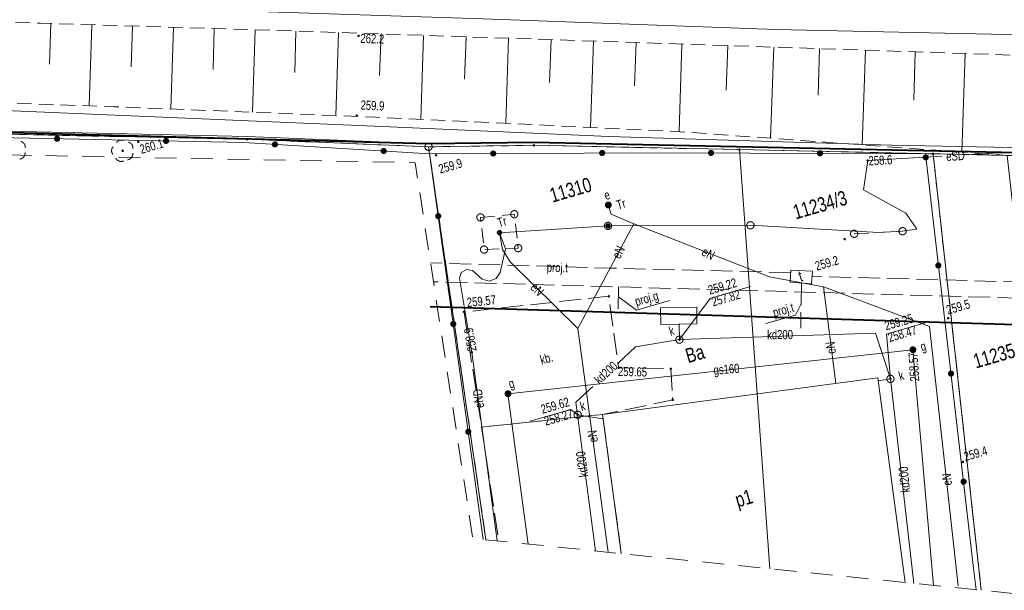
# Model space of a CAD drawing. Header units: millimetres. Extents: x -105537 to 923666, y -162842 to 175608.
# Tile 25 of 41: x 68171 to 135949, y -88337 to -49008. Entities that reach past the tile are written whole.
import ezdxf
from ezdxf.xclip import XClip

# ---------------------------------------------------------------- set-up
doc = ezdxf.new("R2010")
doc.units = ezdxf.units.MM
doc.header["$MEASUREMENT"] = 0
doc.header["$XCLIPFRAME"] = 0
for name, pattern in [('1', [1500, 1000, -500]), ('1054', [2000, 1500, -500]), ('2', [2000, 1500, -500]), ('2216', [2500, 1500, -1000]), ('2217', [2000, 1500, -500]), ('2218', [1000, 500, -500]), ('3820', [1500, 1000, -500])]:
    doc.linetypes.add(name, pattern=pattern)
doc.layers.add('A__!REF_RYSUNKI', color=7, linetype='Continuous')
doc.layers.add('Nowe_A_WYM_SYTUACJA', color=7, linetype='Continuous')
for name, color, linetype, lineweight in [('Nowe_A_WYM_SYTUACJA_Nr_pióra__1', 7, 'Continuous', 13), ('Nowe_A_WYM_SYTUACJA_Nr_pióra__45', 7, 'Continuous', 15), ('Nowe_A_WYM_SYTUACJA_Nr_pióra__85', 7, 'Continuous', 13), ('Wadowice Wałowa mdcp500_2_EGB_Budynek_Nr_pióra__7', 7, 'Continuous', 18), ('Wadowice Wałowa mdcp500_2_EGB_DzialkaEwidencyjna_Nr_pióra__3', 3, 'Continuous', 18), ('Wadowice Wałowa mdcp500_2_EGB_KonturKlasyfikacyjny_Nr_pióra__86', 86, 'Continuous', 18), ('Wadowice Wałowa mdcp500_2_EGB_KonturUzytkuGruntowego_Nr_pióra__3', 3, 'Continuous', 18), ('Wadowice Wałowa mdcp500_2_EGB_PunktGraniczny_Nr_pióra__3', 3, 'Continuous', 18), ('Wadowice Wałowa mdcp500_2_GES_InneUrzadzeniaTowarzyszace_Nr_pióra__34', 34, 'Continuous', 18), ('Wadowice Wałowa mdcp500_2_GES_InneUrzadzeniaTowarzyszace_Nr_pióra__7', 7, 'Continuous', 18), ('Wadowice Wałowa mdcp500_2_GES_PrzewodElektroenergetyczny_Nr_pióra__1', 1, 'Continuous', 18), ('Wadowice Wałowa mdcp500_2_GES_PrzewodGazowy_Nr_pióra__56', 56, 'Continuous', 18), ('Wadowice Wałowa mdcp500_2_GES_PrzewodKanalizacyjny_Nr_pióra__34', 34, 'Continuous', 18), ('Wadowice Wałowa mdcp500_2_GES_PrzewodTelekomunikacyjny_Nr_pióra__30', 30, 'Continuous', 18), ('Wadowice Wałowa mdcp500_2_GES_Rzedna_Nr_pióra__1', 1, 'Continuous', 18), ('Wadowice Wałowa mdcp500_2_GES_Rzedna_Nr_pióra__34', 34, 'Continuous', 18), ('Wadowice Wałowa mdcp500_2_GES_Rzedna_Nr_pióra__56', 56, 'Continuous', 18), ('Wadowice Wałowa mdcp500_2_GES_UrzadzeniaSiecElektroenerge_Nr_pióra__1', 1, 'Continuous', 18), ('Wadowice Wałowa mdcp500_2_GES_UrzadzeniaSiecGazowa_Nr_pióra__56', 56, 'Continuous', 18), ('Wadowice Wałowa mdcp500_2_GES_UrzadzeniaSiecKanalizacyjna_Nr_pióra__34', 34, 'Continuous', 18), ('Wadowice Wałowa mdcp500_2_linie_mpzp_Nr_pióra__135', 135, 'Continuous', 18), ('Wadowice Wałowa mdcp500_2_OT_Komunikacja_Nr_pióra__7', 7, 'Continuous', 18), ('Wadowice Wałowa mdcp500_2_OT_Ogrodzenia_Nr_pióra__7', 7, 'Continuous', 18), ('Wadowice Wałowa mdcp500_2_OT_Rzedna_Nr_pióra__7', 7, 'Continuous', 18), ('Wadowice Wałowa mdcp500_2_OT_Skarpa_Nr_pióra__7', 7, 'Continuous', 18), ('Wadowice Wałowa mdcp500_2_OT_ZagospodarowanieTerenu_Nr_pióra__3', 3, 'Continuous', 18), ('Wadowice Wałowa mdcp500_2_zakres_mapy_Nr_pióra__178', 178, 'Continuous', 18)]:
    doc.layers.add(name, color=color, linetype=linetype, lineweight=lineweight)
doc.layers.add('PZT_MPZP_Nr_pióra__226', color=7, linetype='Continuous', lineweight=40, true_color=0x59c9ff)
doc.styles.add('STYL_AUTOMATYCZNY_5', font='arial.ttf')
doc.styles.add('STYL_AUTOMATYCZNY_6', font='arial.ttf', dxfattribs={"width": 0.75})
doc.linetypes.add('Linia zabudowy - nieprzekraczalna I WSC', pattern='A,0,[2,PAB.6.2 PROJEKT ZAGOSPODAROWANIA TERENU1.Shx,S=23.809524,R=0,X=0,Y=0.361417],-3000,0', length=3000)
doc.dimstyles.new('STYL_AUTOMATYCZNY__1', dxfattribs={"dimtxt": 1000, "dimasz": 570, "dimexe": 0.18, "dimexo": 0.0625, "dimgap": 0, "dimtad": 1, "dimlfac": 0.001, "dimzin": 0, "dimdsep": 46, "dimtxsty": 'STYL_AUTOMATYCZNY_5', "dimblk": 'ARROWHEAD_11', "dimblk1": 'ARROWHEAD_11', "dimblk2": 'ARROWHEAD_11', "dimcen": 0.09, "dimse1": 1, "dimse2": 1, "dimclrd": 7, "dimclre": 7, "dimclrt": 7, "dimadec": 0, "dimazin": 0, "dimtfac": 1, "dimtdec": 4, "dimtmove": 0, "dimatfit": 3, "dimfxl": 1, "dimtolj": 1, "dimtzin": 0, "dimarcsym": 0})

# ---------------------------------------------------------------- blocks, each defined once
blk = doc.blocks.new('*D83')
at = {"layer": 'Nowe_A_WYM_SYTUACJA_Nr_pióra__45', "linetype": 'Continuous', "lineweight": 15}
for points in [[(39365, 6908), (39376, 6850), (39409, 6802), (39457, 6769), (39515, 6758), (39572, 6769), (39621, 6802), (39653, 6850), (39665, 6908), (39653, 6965), (39621, 7014), (39572, 7046), (39515, 7058), (39457, 7046), (39409, 7014), (39376, 6965)], [(181743, -59771), (181754, -59829), (181787, -59877), (181835, -59910), (181893, -59921), (181950, -59910), (181999, -59877), (182031, -59829), (182043, -59771), (182031, -59714), (181999, -59665), (181950, -59633), (181893, -59621), (181835, -59633), (181787, -59665), (181754, -59714)]]:
    blk.add_hatch(color=7, dxfattribs=at).paths.add_polyline_path(points)
at = {"layer": 'Nowe_A_WYM_SYTUACJA_Nr_pióra__45', "color": 7, "linetype": 'Continuous', "lineweight": 15}
for centre in [(39515, 6908), (181893, -59771)]:
    blk.add_circle(centre, 150, dxfattribs=at)
at = {"layer": 'Nowe_A_WYM_SYTUACJA_Nr_pióra__85', "color": 7, "linetype": 'Continuous', "lineweight": 13}
for p, q in [((39243, 7035), (39379, 6971)), ((39578, 7044), (39753, 7417)), ((39651, 6844), (181757, -59708)), ((39276, 6398), (39451, 6772)), ((181956, -59635), (182131, -59262)), ((181654, -60281), (181829, -59907)), ((182029, -59835), (182164, -59899))]:
    blk.add_line(p, q, dxfattribs=at)
at = {"layer": 'Nowe_A_WYM_SYTUACJA_Nr_pióra__1', "color": 7, "lineweight": 13, "insert": (108889, -25361), "char_height": 1000, "attachment_point": 7, "rotation": 334.90516, "style": 'STYL_AUTOMATYCZNY_5'}
blk.add_mtext('\\A1;{\\pql;\\fArial|b1|i0|c238|p0;\\W1.000000;157,22}', dxfattribs=at)
blk = doc.blocks.new('ARROWHEAD_11')
at = {"color": 0, "linetype": 'Continuous', "lineweight": 0}
blk.add_line((0, 0), (-1, 0), dxfattribs=at)
at = {"color": 0, "linetype": 'Continuous', "lineweight": 0, "const_width": 0.25, "flags": 128}
blk.add_lwpolyline([(-0.125, 0, 1), (0.125, 0, 1)], format="xyb", close=True, dxfattribs=at)
blk = doc.blocks.new('Rysunek_3_2', base_point=(-5551989123, -7375062639))
at = {"layer": 'Wadowice Wałowa mdcp500_2_EGB_Budynek_Nr_pióra__7', "color": 7, "linetype": 'Continuous', "lineweight": 18, "flags": 128}
blk.add_lwpolyline([(109583, -85803), (108293, -76216), (127244, -73695), (129134, -87798)], dxfattribs=at)
at = {"layer": 'Wadowice Wałowa mdcp500_2_EGB_DzialkaEwidencyjna_Nr_pióra__3', "color": 3, "linetype": 'Continuous', "lineweight": 18, "flags": 128}
for points in [[(-36345, -54422), (-12252, -55608), (2117, -55662), (4736, -55680), (19636, -55735), (32635, -56093), (45189, -56425), (61981, -56752), (64130, -56834), (83823, -57253), (96316, -57770), (103566, -57668), (117714, -57963), (131048, -58255), (136151, -58362), (156546, -58795), (174626, -59184), (180337, -92590), (184921, -92806), (189724, -93167), (189917, -94000)], [(100260, -84852), (96316, -57770), (83823, -57253), (64130, -56834), (61981, -56752), (62250, -58229)], [(119802, -86846), (117714, -57963), (103566, -57668), (96316, -57770), (100260, -84852)], [(134359, -88331), (131048, -58255), (117714, -57963), (119802, -86846)], [(139534, -88859), (136151, -58362), (131048, -58255), (134359, -88331)]]:
    blk.add_lwpolyline(points, dxfattribs=at)
at = {"layer": 'Wadowice Wałowa mdcp500_2_EGB_KonturKlasyfikacyjny_Nr_pióra__86', "color": 86, "linetype": '2217', "lineweight": 18, "flags": 128}
for points in [[(83823, -57253), (64130, -56834)], [(96316, -57770), (83823, -57253)], [(100262, -84852), (96316, -57770)], [(136151, -58362), (131048, -58255)], [(131048, -58255), (134359, -88331)]]:
    blk.add_lwpolyline(points, dxfattribs=at)
at = {"layer": 'Wadowice Wałowa mdcp500_2_EGB_KonturUzytkuGruntowego_Nr_pióra__3', "color": 3, "linetype": '2218', "lineweight": 18, "flags": 128}
for points in [[(64130, -56834), (83823, -57253)], [(83823, -57253), (96316, -57770)], [(96316, -57770), (103566, -57668)], [(96316, -57770), (100262, -84852)], [(103566, -57668), (117714, -57963)], [(117714, -57963), (131048, -58255)], [(131048, -58255), (136151, -58362)], [(131048, -58255), (134359, -88331)]]:
    blk.add_lwpolyline(points, dxfattribs=at)
at = {"layer": 'Wadowice Wałowa mdcp500_2_EGB_PunktGraniczny_Nr_pióra__3', "color": 3, "linetype": 'Continuous', "lineweight": 18}
for centre, radius in [((83823, -57253), 50), ((83823, -57253), 45), ((83823, -57253), 40), ((83823, -57253), 35), ((83823, -57253), 30), ((83823, -57253), 25), ((83823, -57253), 20), ((83823, -57253), 15), ((83823, -57253), 10), ((83823, -57253), 5), ((96316, -57770), 250), ((103566, -57668), 50), ((103566, -57668), 45), ((103566, -57668), 40), ((103566, -57668), 35), ((103566, -57668), 30), ((103566, -57668), 25), ((103566, -57668), 20), ((103566, -57668), 15), ((103566, -57668), 10), ((103566, -57668), 5), ((117714, -57963), 50), ((117714, -57963), 45), ((117714, -57963), 40), ((117714, -57963), 35), ((117714, -57963), 30), ((117714, -57963), 25), ((117714, -57963), 20), ((117714, -57963), 15), ((117714, -57963), 10), ((117714, -57963), 5), ((131048, -58255), 50), ((131048, -58255), 45), ((131048, -58255), 40), ((131048, -58255), 35), ((131048, -58255), 30), ((131048, -58255), 25), ((131048, -58255), 20), ((131048, -58255), 15), ((131048, -58255), 10), ((131048, -58255), 5)]:
    blk.add_circle(centre, radius, dxfattribs=at)
at = {"layer": 'Wadowice Wałowa mdcp500_2_GES_InneUrzadzeniaTowarzyszace_Nr_pióra__34', "color": 34, "linetype": 'Continuous', "lineweight": 18, "flags": 128}
blk.add_lwpolyline([(112277, -68868), (112299, -70018), (114792, -69959), (114772, -68819)], close=True, dxfattribs=at)
at = {"layer": 'Wadowice Wałowa mdcp500_2_GES_InneUrzadzeniaTowarzyszace_Nr_pióra__7', "color": 7, "linetype": '1', "lineweight": 18, "flags": 128}
blk.add_lwpolyline([(99889, -62634), (102220, -62414), (102485, -64753), (100139, -64853)], close=True, dxfattribs=at)
blk.add_lwpolyline([(125612, -63765), (128945, -63586)], dxfattribs=at)
at = {"layer": 'Wadowice Wałowa mdcp500_2_GES_InneUrzadzeniaTowarzyszace_Nr_pióra__7', "color": 7, "linetype": 'Continuous', "lineweight": 18, "flags": 128}
blk.add_lwpolyline([(121218, -67097), (122676, -67203), (122747, -66339), (121259, -66273)], close=True, dxfattribs=at)
at = {"layer": 'Wadowice Wałowa mdcp500_2_GES_InneUrzadzeniaTowarzyszace_Nr_pióra__7', "color": 7, "linetype": 'Continuous', "lineweight": 18}
for centre in [(102220, -62414), (102220, -62414), (99889, -62634), (99889, -62634), (108673, -63221), (118473, -63179), (125612, -63765), (128945, -63586), (100139, -64853), (100139, -64853), (102485, -64753), (102485, -64753)]:
    blk.add_circle(centre, 250, dxfattribs=at)
at = {"layer": 'Wadowice Wałowa mdcp500_2_GES_PrzewodElektroenergetyczny_Nr_pióra__1', "color": 1, "linetype": 'Continuous', "lineweight": 18, "flags": 128}
for points in [[(133332, -58316), (135579, -58185), (143707, -58379), (150082, -57949), (160491, -58823), (160550, -59024), (160679, -59466), (161085, -59681), (161521, -59533), (161724, -59120), (161842, -58669), (161944, -49578), (162029, -40574), (161785, -31084), (163275, -30692), (166044, -30937), (166420, -30869), (166708, -30608), (166798, -30238), (166670, -29869), (165490, -28713), (163212, -28512)], [(127283, -63674), (128945, -63586), (129925, -63446), (129176, -62342), (126250, -60736), (126546, -58712), (131651, -58414)], [(110445, -63080), (108897, -62416), (108691, -61779)], [(101036, -84931), (99295, -71931), (98444, -66826), (98566, -66426), (98923, -66218), (99334, -66306), (99995, -66895), (100483, -67034), (100961, -66853), (101246, -66436), (101601, -64792), (101197, -63691)], [(101197, -63691), (108683, -63218)], [(106596, -70284), (101927, -65697), (101409, -64848), (101197, -63691)], [(106596, -70284), (110445, -63080)], [(127283, -63674), (118473, -63179), (108683, -63218)], [(110445, -63080), (119780, -66735), (123503, -67431)], [(123503, -67431), (124346, -74081)], [(123503, -67431), (130794, -70151), (132784, -88028)], [(106596, -70284), (108672, -85710)]]:
    blk.add_lwpolyline(points, dxfattribs=at)
at = {"layer": 'Wadowice Wałowa mdcp500_2_GES_PrzewodGazowy_Nr_pióra__56', "color": 56, "linetype": '2', "lineweight": 18, "flags": 128}
for points in [[(173661, -92341), (169319, -69104), (96653, -67066)], [(109399, -67426), (109374, -69131)]]:
    blk.add_lwpolyline(points, dxfattribs=at)
at = {"layer": 'Wadowice Wałowa mdcp500_2_GES_PrzewodGazowy_Nr_pióra__56', "color": 56, "linetype": 'Continuous', "lineweight": 18, "flags": 128}
for points in [[(109389, -68116), (110620, -69023), (112906, -68357)], [(103177, -85150), (101784, -74789), (129657, -71753), (131080, -87996)]]:
    blk.add_lwpolyline(points, dxfattribs=at)
at = {"layer": 'Wadowice Wałowa mdcp500_2_GES_PrzewodKanalizacyjny_Nr_pióra__34', "color": 34, "linetype": 'Continuous', "lineweight": 18, "flags": 128}
for points in [[(113582, -71061), (113572, -69991)], [(113582, -71061), (110572, -71563), (109362, -72680)], [(128108, -73766), (127084, -70607), (113582, -71061)], [(128108, -73766), (127271, -73895)], [(129719, -87858), (128108, -73766)], [(107629, -74280), (106452, -75367), (106580, -76236)], [(106580, -76236), (108338, -76515)], [(106580, -76236), (107817, -85623)]]:
    blk.add_lwpolyline(points, dxfattribs=at)
at = {"layer": 'Wadowice Wałowa mdcp500_2_GES_PrzewodTelekomunikacyjny_Nr_pióra__30', "color": 30, "linetype": 'Continuous', "lineweight": 18, "flags": 128}
for points in [[(173101, -58347), (165736, -58305), (156902, -58087), (150063, -57600), (144561, -57985), (128185, -57652), (108729, -57049), (93116, -56369), (62280, -55061), (55311, -55310), (44508, -55624), (26221, -54670), (6921, -53741), (-8734, -53167), (-9837, -52957), (-36892, -52884)], [(121958, -68600), (121565, -69365), (119533, -69957)]]:
    blk.add_lwpolyline(points, dxfattribs=at)
at = {"layer": 'Wadowice Wałowa mdcp500_2_GES_PrzewodTelekomunikacyjny_Nr_pióra__30', "color": 30, "linetype": '2', "lineweight": 18, "flags": 128}
for points in [[(121246, -66443), (108803, -66131), (96454, -65768)], [(171323, -68510), (163418, -68334), (160242, -67728), (137143, -67093), (122715, -66692)], [(121985, -67155), (121932, -70264)]]:
    blk.add_lwpolyline(points, dxfattribs=at)
at = {"layer": 'Wadowice Wałowa mdcp500_2_GES_Rzedna_Nr_pióra__1', "color": 1, "linetype": 'Continuous', "lineweight": 18}
for centre in [(126546, -58712), (99295, -71931)]:
    blk.add_circle(centre, 50, dxfattribs=at)
at = {"layer": 'Wadowice Wałowa mdcp500_2_GES_Rzedna_Nr_pióra__34', "color": 34, "linetype": 'Continuous', "lineweight": 18, "flags": 128}
for points in [[(113582, -71061), (115691, -68218), (118485, -67404)], [(128108, -73766), (127833, -70679), (130628, -69865)], [(106580, -76236), (106110, -75873), (103315, -76687)]]:
    blk.add_lwpolyline(points, dxfattribs=at)
at = {"layer": 'Wadowice Wałowa mdcp500_2_GES_Rzedna_Nr_pióra__34', "color": 34, "linetype": 'Continuous', "lineweight": 18}
for centre in [(113582, -71061), (128108, -73766), (106580, -76236)]:
    blk.add_circle(centre, 50, dxfattribs=at)
at = {"layer": 'Wadowice Wałowa mdcp500_2_GES_Rzedna_Nr_pióra__56', "color": 56, "linetype": 'Continuous', "lineweight": 18}
blk.add_circle((129657, -71753), 50, dxfattribs=at)
at = {"layer": 'Wadowice Wałowa mdcp500_2_GES_UrzadzeniaSiecElektroenerge_Nr_pióra__1', "color": 1, "linetype": 'Continuous', "lineweight": 18}
for centre, radius in [((108691, -61779), 200), ((108691, -61779), 180), ((108691, -61779), 160), ((108691, -61779), 140), ((108691, -61779), 120), ((108691, -61779), 100), ((108691, -61779), 80), ((108691, -61779), 60), ((108691, -61779), 40), ((108691, -61779), 20), ((101197, -63691), 150), ((101197, -63691), 135), ((101197, -63691), 120), ((101197, -63691), 105), ((101197, -63691), 90), ((101197, -63691), 75), ((101197, -63691), 60), ((101197, -63691), 45), ((101197, -63691), 30), ((101197, -63691), 15), ((108673, -63221), 150), ((108673, -63221), 135), ((108673, -63221), 120), ((108673, -63221), 105), ((108673, -63221), 90), ((108673, -63221), 75), ((108673, -63221), 60), ((108673, -63221), 45), ((108673, -63221), 30), ((108673, -63221), 15)]:
    blk.add_circle(centre, radius, dxfattribs=at)
at = {"layer": 'Wadowice Wałowa mdcp500_2_GES_UrzadzeniaSiecGazowa_Nr_pióra__56', "color": 56, "linetype": 'Continuous', "lineweight": 18}
for centre, radius in [((129657, -71753), 200), ((129657, -71753), 180), ((129657, -71753), 160), ((129657, -71753), 140), ((129657, -71753), 120), ((129657, -71753), 100), ((129657, -71753), 80), ((129657, -71753), 60), ((129657, -71753), 40), ((129657, -71753), 20), ((101784, -74789), 200), ((101784, -74789), 180), ((101784, -74789), 160), ((101784, -74789), 140), ((101784, -74789), 120), ((101784, -74789), 100), ((101784, -74789), 80), ((101784, -74789), 60), ((101784, -74789), 40), ((101784, -74789), 20)]:
    blk.add_circle(centre, radius, dxfattribs=at)
at = {"layer": 'Wadowice Wałowa mdcp500_2_GES_UrzadzeniaSiecKanalizacyjna_Nr_pióra__34', "color": 34, "linetype": 'Continuous', "lineweight": 18}
for centre in [(113582, -71061), (128108, -73766), (106580, -76236)]:
    blk.add_circle(centre, 250, dxfattribs=at)
at = {"layer": 'Wadowice Wałowa mdcp500_2_linie_mpzp_Nr_pióra__135', "color": 135, "linetype": 'Continuous', "lineweight": 18, "flags": 128}
blk.add_lwpolyline([(174391, -58979), (156550, -58595), (136155, -58162), (131052, -58055), (117718, -57763), (103567, -57468), (96318, -57570), (83829, -57053), (64135, -56634), (61987, -56552), (45194, -56225), (32641, -55893), (19639, -55535), (4737, -55480), (2118, -55462), (-12246, -55408), (-36338, -54213)], dxfattribs=at)
at = {"layer": 'Wadowice Wałowa mdcp500_2_OT_Komunikacja_Nr_pióra__7', "color": 7, "linetype": 'Continuous', "lineweight": 18, "flags": 128}
blk.add_lwpolyline([(213777, -52481), (195356, -51614), (185038, -51339), (176434, -50981), (161808, -50648), (152006, -50577), (136100, -50034), (120218, -49682), (100081, -48955), (84530, -48454), (72369, -48185), (55571, -47620), (43016, -47247), (33436, -46934), (23815, -46695), (9954, -46275), (-5255, -45873), (-20553, -45382), (-36719, -44915), (-39766, -44799)], dxfattribs=at)
at = {"layer": 'Wadowice Wałowa mdcp500_2_OT_Komunikacja_Nr_pióra__7', "color": 7, "linetype": '1054', "lineweight": 18, "flags": 128}
blk.add_lwpolyline([(98756, -69151), (99965, -77090), (108293, -76216), (113126, -75214), (112999, -73064), (109400, -73008), (108722, -68071)], close=True, dxfattribs=at)
for points in [[(109584, -85803), (109074, -82009), (108696, -79244), (108293, -76216), (99965, -77090)], [(99965, -77090), (101150, -84943)]]:
    blk.add_lwpolyline(points, dxfattribs=at)
at = {"layer": 'Wadowice Wałowa mdcp500_2_OT_Ogrodzenia_Nr_pióra__7', "color": 7, "linetype": 'Continuous', "lineweight": 18, "flags": 128}
for points in [[(100081, -84834), (96383, -58250), (83596, -57476), (62084, -57034), (45285, -56825), (32635, -56093), (4070, -56467)], [(134011, -88295), (133861, -87006), (130513, -58244), (112392, -58180), (96383, -58250)]]:
    blk.add_lwpolyline(points, dxfattribs=at)
at = {"layer": 'Wadowice Wałowa mdcp500_2_OT_Ogrodzenia_Nr_pióra__7', "color": 7, "linetype": 'Continuous', "lineweight": 18}
for centre, radius in [((70748, -57212), 175), ((70748, -57212), 158), ((70748, -57212), 140), ((70748, -57212), 122), ((70748, -57212), 105), ((70748, -57212), 87.5), ((70748, -57212), 70), ((70748, -57212), 52.5), ((70748, -57212), 35), ((78247, -57366), 175), ((78247, -57366), 158), ((78247, -57366), 140), ((78247, -57366), 122), ((78247, -57366), 105), ((78247, -57366), 87.5), ((78247, -57366), 70), ((78247, -57366), 52.5), ((78247, -57366), 35), ((85742, -57606), 175), ((85742, -57606), 158), ((85742, -57606), 140), ((85742, -57606), 122), ((85742, -57606), 105), ((85742, -57606), 87.5), ((85742, -57606), 70), ((85742, -57606), 52.5), ((85742, -57606), 35), ((93228, -58059), 175), ((93228, -58059), 158), ((93228, -58059), 140), ((93228, -58059), 122), ((93228, -58059), 105), ((93228, -58059), 87.5), ((93228, -58059), 70), ((93228, -58059), 52.5), ((93228, -58059), 35), ((100768, -58231), 175), ((100768, -58231), 158), ((100768, -58231), 140), ((100768, -58231), 122), ((100768, -58231), 105), ((100768, -58231), 87.5), ((100768, -58231), 70), ((100768, -58231), 52.5), ((100768, -58231), 35), ((108268, -58198), 175), ((108268, -58198), 158), ((108268, -58198), 140), ((108268, -58198), 122), ((108268, -58198), 105), ((108268, -58198), 87.5), ((108268, -58198), 70), ((108268, -58198), 52.5), ((108268, -58198), 35), ((115767, -58192), 175), ((115767, -58192), 158), ((115767, -58192), 140), ((115767, -58192), 122), ((115767, -58192), 105), ((115767, -58192), 87.5), ((115767, -58192), 70), ((115767, -58192), 52.5), ((115767, -58192), 35), ((123267, -58218), 175), ((123267, -58218), 158), ((123267, -58218), 140), ((123267, -58218), 122), ((123267, -58218), 105), ((123267, -58218), 87.5), ((123267, -58218), 70), ((123267, -58218), 52.5), ((123267, -58218), 35), ((130543, -58497), 175), ((130543, -58497), 158), ((130543, -58497), 140), ((130543, -58497), 122), ((130543, -58497), 105), ((130543, -58497), 87.5), ((130543, -58497), 70), ((130543, -58497), 52.5), ((130543, -58497), 35), ((96981, -62548), 175), ((96981, -62548), 158), ((96981, -62548), 140), ((96981, -62548), 122), ((96981, -62548), 105), ((96981, -62548), 87.5), ((96981, -62548), 70), ((96981, -62548), 52.5), ((96981, -62548), 35), ((131410, -65946), 175), ((131410, -65946), 158), ((131410, -65946), 140), ((131410, -65946), 122), ((131410, -65946), 105), ((131410, -65946), 87.5), ((131410, -65946), 70), ((131410, -65946), 52.5), ((131410, -65946), 35), ((98014, -69977), 175), ((98014, -69977), 158), ((98014, -69977), 140), ((98014, -69977), 122), ((98014, -69977), 105), ((98014, -69977), 87.5), ((98014, -69977), 70), ((98014, -69977), 52.5), ((98014, -69977), 35), ((132277, -73396), 175), ((132277, -73396), 158), ((132277, -73396), 140), ((132277, -73396), 122), ((132277, -73396), 105), ((132277, -73396), 87.5), ((132277, -73396), 70), ((132277, -73396), 52.5), ((132277, -73396), 35), ((99048, -77405), 175), ((99048, -77405), 158), ((99048, -77405), 140), ((99048, -77405), 122), ((99048, -77405), 105), ((99048, -77405), 87.5), ((99048, -77405), 70), ((99048, -77405), 52.5), ((99048, -77405), 35), ((133144, -80846), 175), ((133144, -80846), 158), ((133144, -80846), 140), ((133144, -80846), 122), ((133144, -80846), 105), ((133144, -80846), 87.5), ((133144, -80846), 70), ((133144, -80846), 52.5), ((133144, -80846), 35)]:
    blk.add_circle(centre, radius, dxfattribs=at)
at = {"layer": 'Wadowice Wałowa mdcp500_2_OT_Rzedna_Nr_pióra__7', "color": 7, "linetype": 'Continuous', "lineweight": 18}
for centre in [(91495, -50123), (91376, -55615), (76332, -57425), (96838, -58347), (124958, -64133), (108722, -68071), (98756, -69151), (132088, -69586), (109400, -73008), (112999, -73064), (113126, -75214), (133089, -79492)]:
    blk.add_circle(centre, 50, dxfattribs=at)
at = {"layer": 'Wadowice Wałowa mdcp500_2_OT_Skarpa_Nr_pióra__7', "color": 7, "linetype": '3820', "lineweight": 18, "flags": 128}
blk.add_lwpolyline([(-36979, -52637), (-28157, -52638), (-14173, -52658), (1769, -52930), (16515, -53207), (34086, -53494), (45571, -53981), (61839, -54585), (74668, -55004), (92669, -55728), (113625, -56727), (136151, -58362), (156546, -58795), (174626, -59184), (179231, -59936), (180980, -67978), (181102, -70400), (185855, -68589), (183294, -57294), (182271, -53103), (166273, -52535), (150777, -51935), (129096, -51199), (112826, -50658), (88600, -49841), (69610, -49259), (49727, -48656), (35626, -48160), (16124, -47863), (402, -47558), (-22148, -47023), (-37460, -46589), (-39148, -46537)], dxfattribs=at)
at = {"layer": 'Wadowice Wałowa mdcp500_2_OT_Skarpa_Nr_pióra__7', "color": 7, "linetype": 'Continuous', "lineweight": 18, "flags": 128}
for points in [[(70315, -49281), (70230, -52069)], [(73128, -49367), (72957, -54948)], [(75941, -49453), (75855, -52251)], [(78753, -49540), (78581, -55161)], [(81566, -49626), (81479, -52450)], [(84378, -49712), (84204, -55387)], [(87191, -49798), (87104, -52649)], [(90117, -49892), (89924, -55618)], [(93043, -49991), (92946, -52864)], [(95969, -50090), (95774, -55876)], [(98896, -50188), (98797, -53102)], [(101822, -50287), (101624, -56155)], [(104748, -50386), (104648, -53340)], [(107674, -50484), (107474, -56434)], [(110600, -50583), (110499, -53578)], [(113758, -50689), (113558, -56724)], [(116916, -50794), (116813, -53873)], [(120074, -50899), (119865, -57180)], [(123231, -51004), (123125, -54206)], [(126389, -51109), (126172, -57638)], [(129824, -51224), (129711, -54555)], [(133259, -51340), (133029, -58135)]]:
    blk.add_lwpolyline(points, dxfattribs=at)
at = {"layer": 'Wadowice Wałowa mdcp500_2_OT_ZagospodarowanieTerenu_Nr_pióra__3', "color": 3, "linetype": 'Continuous', "lineweight": 18}
blk.add_circle((75261, -58039), 50, dxfattribs=at)
for centre, radius, start, end in [((68159, -57796), 400, 353.12598, 76.39331), ((75163, -57703), 400, 66.35547, 146.12747), ((75569, -57845), 400, 353.12598, 76.39331), ((68120, -58198), 425, 278.8874, 5.87039), ((74897, -58041), 400, 136.08963, 219.76096), ((75530, -58247), 425, 278.8874, 5.87039), ((75153, -58383), 400, 203.71847, 294.72031)]:
    blk.add_arc(centre, radius, start, end, dxfattribs=at)
at = {"layer": 'Wadowice Wałowa mdcp500_2_zakres_mapy_Nr_pióra__178', "color": 178, "linetype": '2216', "lineweight": 18, "flags": 128}
blk.add_lwpolyline([(-40483, 56408), (-5213, 67491), (39821, 70990), (82874, 71190), (110281, 22047), (166247, 18451), (167791, 23267), (190180, 23749), (210929, -16171), (215662, -76514), (204751, -90911), (192280, -94240), (99368, -84761), (95395, -58866), (-13644, -56772), (-14810, -56089), (-36248, -54694), (-51798, -10956), (-46825, 27703)], close=True, dxfattribs=at)
at = {"layer": 'Wadowice Wałowa mdcp500_2_EGB_Budynek_Nr_pióra__7', "color": 7, "linetype": 'Continuous', "lineweight": 18, "insert": (117321, -81665), "char_height": 1000, "attachment_point": 1, "rotation": 16.24147, "style": 'STYL_AUTOMATYCZNY_6'}
blk.add_mtext('\\A1;{\\pql;\\fArial|b0|i0|c238|p0;\\W0.750000;p1}', dxfattribs=at)
at = {"layer": 'Wadowice Wałowa mdcp500_2_EGB_DzialkaEwidencyjna_Nr_pióra__3', "color": 3, "linetype": 'Continuous', "lineweight": 18, "char_height": 1000, "attachment_point": 4, "rotation": 16.24147, "style": 'STYL_AUTOMATYCZNY_6'}
for s, insert in [('\\A1;{\\pql;\\fArial|b0|i0|c238|p0;\\W0.750000;11310}', (104694, -61153)), ('\\A1;{\\pql;\\fArial|b0|i0|c238|p0;\\W0.750000;11234/3}', (121444, -62309)), ('\\A1;{\\pql;\\fArial|b0|i0|c238|p0;\\W0.750000;11235}', (133850, -72583))]:
    blk.add_mtext(s, dxfattribs=dict(at, insert=insert))
at = {"layer": 'Wadowice Wałowa mdcp500_2_EGB_KonturUzytkuGruntowego_Nr_pióra__3', "color": 3, "linetype": 'Continuous', "lineweight": 18, "insert": (114183, -72700), "char_height": 1000, "attachment_point": 7, "rotation": 16.24147, "style": 'STYL_AUTOMATYCZNY_6'}
blk.add_mtext('\\A1;{\\pql;\\fArial|b0|i0|c238|p0;\\W0.750000;Ba}', dxfattribs=at)
at = {"layer": 'Wadowice Wałowa mdcp500_2_GES_InneUrzadzeniaTowarzyszace_Nr_pióra__7', "color": 7, "linetype": 'Continuous', "lineweight": 18, "insert": (121913, -67076), "char_height": 750, "attachment_point": 7, "rotation": 16.24147, "style": 'STYL_AUTOMATYCZNY_6'}
blk.add_mtext('\\A1;{\\pql;\\fArial|b0|i0|c238|p0;\\W0.750000;t}', dxfattribs=at)
at = {"layer": 'Wadowice Wałowa mdcp500_2_GES_PrzewodElektroenergetyczny_Nr_pióra__1', "color": 1, "linetype": 'Continuous', "lineweight": 18, "char_height": 625, "attachment_point": 4, "style": 'STYL_AUTOMATYCZNY_6'}
for s, insert, rotation in [('\\A1;{\\pql;\\fArial|b0|i0|c238|p0;\\W0.750000;eSD}', (131947, -58439), 3.29707), ('\\A1;{\\pql;\\fArial|b0|i0|c238|p0;\\W0.750000;eN}', (109206, -65410), 63.74417), ('\\A1;{\\pql;\\fArial|b0|i0|c238|p0;\\W0.750000;eN}', (115201, -64937), 332.33567), ('\\A1;{\\pql;\\fArial|b0|i0|c238|p0;\\W0.750000;eN}', (103499, -67297), 314.31727), ('\\A1;{\\pql;\\fArial|b0|i0|c238|p0;\\W0.750000;eN}', (124052, -72036), 96.83277), ('\\A1;{\\pql;\\fArial|b0|i0|c238|p0;\\W0.750000;eND}', (99843, -75773), 97.48257), ('\\A1;{\\pql;\\fArial|b0|i0|c238|p0;\\W0.750000;eN}', (107671, -78136), 97.47667), ('\\A1;{\\pql;\\fArial|b0|i0|c238|p0;\\W0.750000;eN}', (132036, -81113), 94.34277)]:
    blk.add_mtext(s, dxfattribs=dict(at, insert=insert, rotation=rotation))
at = {"layer": 'Wadowice Wałowa mdcp500_2_GES_PrzewodGazowy_Nr_pióra__56', "color": 56, "linetype": 'Continuous', "lineweight": 18, "char_height": 625, "style": 'STYL_AUTOMATYCZNY_6'}
for s, insert, attachment_point, rotation in [('\\A1;{\\pql;\\fArial|b0|i0|c238|p0;\\W0.750000;proj.g}', (110680, -68934), 7, 16.24147), ('\\A1;{\\pql;\\fArial|b0|i0|c238|p0;\\W0.750000;gs160}', (115943, -73257), 4, 4.33467)]:
    blk.add_mtext(s, dxfattribs=dict(at, insert=insert, attachment_point=attachment_point, rotation=rotation))
at = {"layer": 'Wadowice Wałowa mdcp500_2_GES_PrzewodKanalizacyjny_Nr_pióra__34', "color": 34, "linetype": 'Continuous', "lineweight": 18, "char_height": 625, "attachment_point": 4, "style": 'STYL_AUTOMATYCZNY_6'}
for insert, rotation in [((119618, -70722), 0.34327), ((107866, -73942), 42.52397), ((106997, -80531), 97.39687), ((129161, -81588), 95.67217)]:
    blk.add_mtext('\\A1;{\\pql;\\fArial|b0|i0|c238|p0;\\W0.750000;kd200}', dxfattribs=dict(at, insert=insert, rotation=rotation))
at = {"layer": 'Wadowice Wałowa mdcp500_2_GES_PrzewodTelekomunikacyjny_Nr_pióra__30', "color": 30, "linetype": 'Continuous', "lineweight": 18, "char_height": 625, "style": 'STYL_AUTOMATYCZNY_6'}
for insert, attachment_point, rotation in [((104451, -66158), 4, 358.28377), ((120174, -69699), 7, 16.24147)]:
    blk.add_mtext('\\A1;{\\pql;\\fArial|b0|i0|c238|p0;\\W0.750000;proj.t}', dxfattribs=dict(at, insert=insert, attachment_point=attachment_point, rotation=rotation))
at = {"layer": 'Wadowice Wałowa mdcp500_2_GES_Rzedna_Nr_pióra__1', "color": 1, "linetype": 'Continuous', "lineweight": 18, "char_height": 625, "attachment_point": 4, "style": 'STYL_AUTOMATYCZNY_6'}
for s, insert, rotation in [('\\A1;{\\pql;\\fArial|b0|i0|c238|p0;\\W0.750000;258.6}', (126601, -58749), 3.29707), ('\\A1;{\\pql;\\fArial|b0|i0|c238|p0;\\W0.750000;258.9}', (99326, -71872), 99.32537)]:
    blk.add_mtext(s, dxfattribs=dict(at, insert=insert, rotation=rotation))
at = {"layer": 'Wadowice Wałowa mdcp500_2_GES_Rzedna_Nr_pióra__34', "color": 34, "linetype": 'Continuous', "lineweight": 18, "char_height": 625, "attachment_point": 7, "rotation": 16.24147, "style": 'STYL_AUTOMATYCZNY_6'}
for s, insert in [('\\A1;{\\pql;\\fArial|b0|i0|c238|p0;\\W0.750000;259.22}', (115675, -67971)), ('\\A1;{\\pql;\\fArial|b0|i0|c238|p0;\\W0.750000;257.82}', (115911, -68781)), ('\\A1;{\\pql;\\fArial|b0|i0|c238|p0;\\W0.750000;259.25}', (127817, -70432)), ('\\A1;{\\pql;\\fArial|b0|i0|c238|p0;\\W0.750000;258.47}', (128053, -71242)), ('\\A1;{\\pql;\\fArial|b0|i0|c238|p0;\\W0.750000;259.62}', (104154, -76191)), ('\\A1;{\\pql;\\fArial|b0|i0|c238|p0;\\W0.750000;258.27}', (104390, -77001))]:
    blk.add_mtext(s, dxfattribs=dict(at, insert=insert))
at = {"layer": 'Wadowice Wałowa mdcp500_2_GES_Rzedna_Nr_pióra__56', "color": 56, "linetype": 'Continuous', "lineweight": 18, "insert": (129791, -73945), "char_height": 625, "attachment_point": 4, "rotation": 93.70197, "style": 'STYL_AUTOMATYCZNY_6'}
blk.add_mtext('\\A1;{\\pql;\\fArial|b0|i0|c238|p0;\\W0.750000;258.57}', dxfattribs=at)
at = {"layer": 'Wadowice Wałowa mdcp500_2_GES_UrzadzeniaSiecElektroenerge_Nr_pióra__1', "color": 1, "linetype": 'Continuous', "lineweight": 18, "char_height": 625, "attachment_point": 7, "rotation": 16.24147, "style": 'STYL_AUTOMATYCZNY_6'}
for s, insert in [('\\A1;{\\pql;\\fArial|b0|i0|c238|p0;\\W0.750000;e}', (108512, -61451)), ('\\A1;{\\pql;\\fArial|b0|i0|c238|p0;\\W0.750000;Tr}', (109351, -62099)), ('\\A1;{\\pql;\\fArial|b0|i0|c238|p0;\\W0.750000;Tr}', (101156, -63322))]:
    blk.add_mtext(s, dxfattribs=dict(at, insert=insert))
at = {"layer": 'Wadowice Wałowa mdcp500_2_GES_UrzadzeniaSiecGazowa_Nr_pióra__56', "color": 56, "linetype": 'Continuous', "lineweight": 18, "char_height": 625, "attachment_point": 1, "rotation": 16.24147, "style": 'STYL_AUTOMATYCZNY_6'}
for insert in [(130099, -71266), (101757, -73827)]:
    blk.add_mtext('\\A1;{\\pql;\\fArial|b0|i0|c238|p0;\\W0.750000;g}', dxfattribs=dict(at, insert=insert))
at = {"layer": 'Wadowice Wałowa mdcp500_2_GES_UrzadzeniaSiecKanalizacyjna_Nr_pióra__34', "color": 34, "linetype": 'Continuous', "lineweight": 18, "char_height": 625, "rotation": 16.24147, "style": 'STYL_AUTOMATYCZNY_6'}
for insert, attachment_point in [((112977, -70801), 7), ((128606, -73287), 1), ((106675, -75379), 1)]:
    blk.add_mtext('\\A1;{\\pql;\\fArial|b0|i0|c238|p0;\\W0.750000;k}', dxfattribs=dict(at, insert=insert, attachment_point=attachment_point))
at = {"layer": 'Wadowice Wałowa mdcp500_2_OT_Komunikacja_Nr_pióra__7', "color": 7, "linetype": 'Continuous', "lineweight": 18, "insert": (104102, -72791), "char_height": 625, "attachment_point": 7, "rotation": 16.24147, "style": 'STYL_AUTOMATYCZNY_6'}
blk.add_mtext('\\A1;{\\pql;\\fArial|b0|i0|c238|p0;\\W0.750000;kb.}', dxfattribs=at)
at = {"layer": 'Wadowice Wałowa mdcp500_2_OT_Rzedna_Nr_pióra__7', "color": 7, "linetype": 'Continuous', "lineweight": 18, "char_height": 625, "style": 'STYL_AUTOMATYCZNY_6'}
for s, insert, attachment_point, rotation in [('\\A1;{\\pql;\\fArial|b0|i0|c238|p0;\\W0.750000;262.2}', (91636, -49977), 1, 358.06817), ('\\A1;{\\pql;\\fArial|b0|i0|c238|p0;\\W0.750000;259.9}', (91650, -54569), 1, 357.27107), ('\\A1;{\\pql;\\fArial|b0|i0|c238|p0;\\W0.750000;260.1}', (76370, -57660), 1, 16.24147), ('\\A1;{\\pql;\\fArial|b0|i0|c238|p0;\\W0.750000;259.9}', (96944, -59020), 1, 16.24147), ('\\A1;{\\pql;\\fArial|b0|i0|c238|p0;\\W0.750000;259.2}', (122859, -65709), 1, 16.24147), ('\\A1;{\\pql;\\fArial|b0|i0|c238|p0;\\W0.750000;259.57}', (98923, -68192), 1, 5.81497), ('\\A1;{\\pql;\\fArial|b0|i0|c238|p0;\\W0.750000;259.5}', (132073, -69342), 7, 16.24147), ('\\A1;{\\pql;\\fArial|b0|i0|c238|p0;\\W0.750000;259.65}', (109361, -72932), 1, 358.71477), ('\\A1;{\\pql;\\fArial|b0|i0|c238|p0;\\W0.750000;259.4}', (133274, -79449), 7, 16.24147)]:
    blk.add_mtext(s, dxfattribs=dict(at, insert=insert, attachment_point=attachment_point, rotation=rotation))

msp = doc.modelspace()

# ---------------------------------------------------------------- linework, layer by layer
at = {"layer": 'PZT_MPZP_Nr_pióra__226', "color": 151, "linetype": 'Continuous', "lineweight": 40, "true_color": 0x59c9ff}
msp.add_lwpolyline([(174391.348, -58978.531), (103567.167, -57467.564), (96318.421, -57569.609), (30188.09, -55825.676), (19639.426, -55534.638), (-12246.254, -55408.17), (-36337.881, -54213.378)], dxfattribs=at)
at = {"layer": 'PZT_MPZP_Nr_pióra__226', "color": 151, "linetype": 'Linia zabudowy - nieprzekraczalna I WSC', "lineweight": 40, "true_color": 0x59c9ff}
msp.add_lwpolyline([(170454.033, -92852.293), (166537.671, -70967.871), (96435.286, -68792.2)], dxfattribs=at)

# ---------------------------------------------------------------- block references
at = {"layer": 'A__!REF_RYSUNKI', "color": 7, "linetype": 'Continuous', "lineweight": 13}
ref = msp.add_blockref('Rysunek_3_2', (-5551989123.249, -7375062639.407), dxfattribs=at)
XClip(ref).set_block_clipping_path([(-61241.4531575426, -107607.1502755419), (18474.2309784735, -84385.0293576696), (39659.2429552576, -157107.8322890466), (251319.9927157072, -95448.5543467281), (195865.5394707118, 94912.5971797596), (119370.7429366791, 72628.7588867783), (110592.302622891, 102762.9304267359), (-104289.334739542, 40165.3698595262)])

# ---------------------------------------------------------------- dimensions: what is measured, and where the dimension line sits
at = {"layer": 'Nowe_A_WYM_SYTUACJA', "color": 7, "linetype": 'Continuous', "lineweight": 13}
dim = msp.add_linear_dim(base=(181892.795, -59771.324), p1=(36350, 150), p2=(178697.338, -66594.492), angle=334.90515769, dimstyle='STYL_AUTOMATYCZNY__1', dxfattribs=at)
dim.commit()
dim.dimension.update_dxf_attribs({"geometry": '*D83', "text_midpoint": (110962.915, -25780.164), "dimtype": 160, "text_rotation": 334.90515769})

doc.saveas('drawing.dxf')
